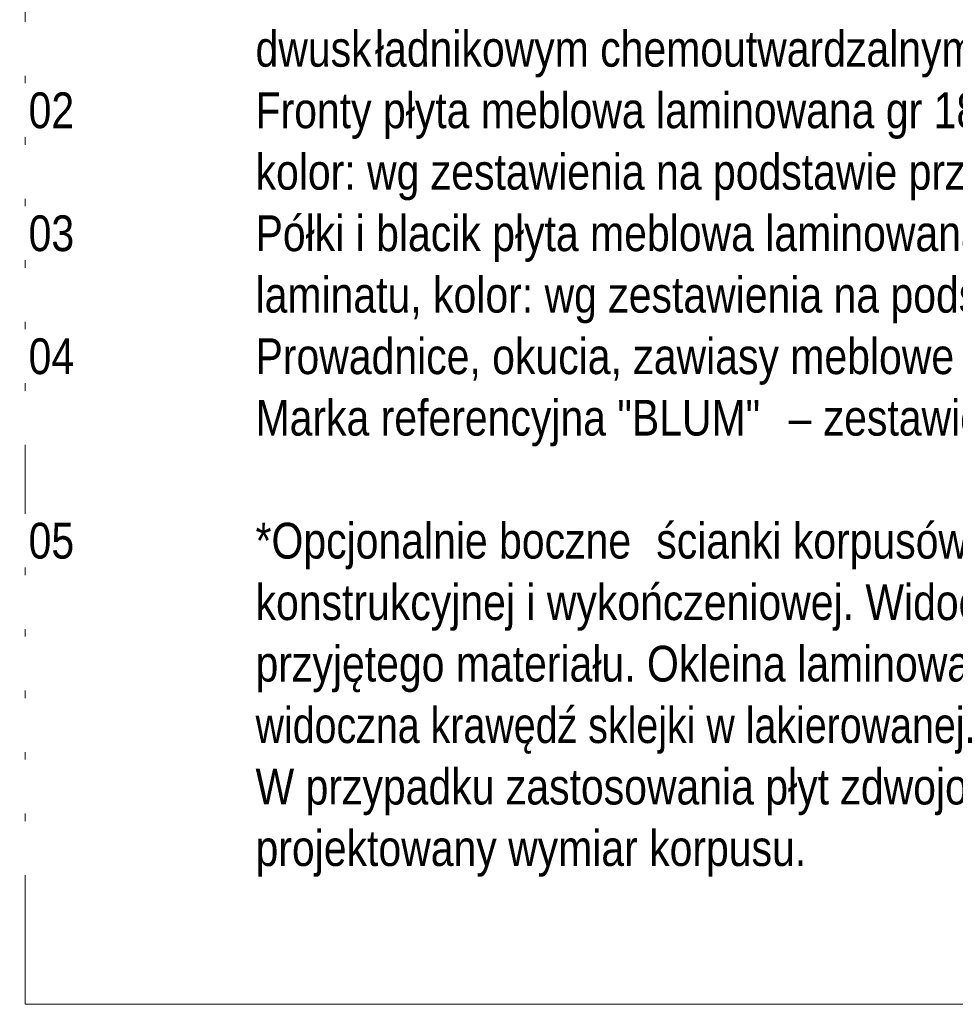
# Model space of a CAD drawing. Header units: centimetres. Extents: x 13709 to 15882, y -102 to 13710.
# Tile 1 of 7: x 14740 to 15263, y -102 to 449. Entities that reach past the tile are written whole.
import ezdxf

# ---------------------------------------------------------------- set-up
doc = ezdxf.new("R2010")
doc.units = ezdxf.units.CM
doc.layers.add('G-ANNO-TEXT', color=231, linetype='Continuous', lineweight=9)
doc.styles.add('Arial Narrow_1', font='ARIALN.TTF', dxfattribs={"height": 20})

msp = doc.modelspace()

# ---------------------------------------------------------------- linework, layer by layer
at = {"layer": 'G-ANNO-TEXT', "color": 250, "flags": 128}
msp.add_lwpolyline([(14742.52, 555.79), (15749.8, 555.79), (15749.8, -101.71), (14742.52, -101.71)], close=True, dxfattribs=at)

# ---------------------------------------------------------------- next in the draw order: texts
at = {"layer": 'G-ANNO-TEXT', "color": 7, "char_height": 20, "attachment_point": 1, "style": 'Arial Narrow_1', "bg_fill": 3, "box_fill_scale": 1.25, "bg_fill_color": 256, "bg_fill_true_color": 13158600, "bg_fill_transparency": 0}
for s, insert, width in [('\\fArial Narrow|b0|i0|c238|p34|;^I', (14744.52, 442.83), 153.924), ('02 ', (14744.52, 408.43), 40.0844), ('03 ', (14744.52, 339.64), 40.0844), ('04 ', (14744.52, 270.85), 40.0844), ('\\fArial Narrow|b0|i0|c238|p34|;^I', (14744.52, 236.45), 153.924), ('05', (14744.52, 167.66), 32.0675), ('\\fArial Narrow|b0|i0|c238|p34|;^I', (14744.52, 133.26), 153.924)]:
    msp.add_mtext(s, dxfattribs=dict(at, insert=insert, width=width))

# ---------------------------------------------------------------- next in the draw order: texts
for s, insert, width in [('dwusk', (14871.52, 442.83), 80.9704), ('\\fArial Narrow|b0|i0|c238|p34|;^I', (14777.6, 408.43), 113.8396), ('Marka referencyjna "BLUM" ', (14871.52, 236.45), 361.5611), ('\\fArial Narrow|b0|i0|c238|p34|;^I', (14770.98, 167.66), 121.8565)]:
    msp.add_mtext(s, dxfattribs=dict(at, insert=insert, width=width))

# ---------------------------------------------------------------- next in the draw order: texts
for s, insert, width in [('ładnikowym chemoutwardzalnym, lakier transparentny, satyna / mat.', (14938.33, 442.83), 869.0293), ('\\fArial Narrow|b0|i0|c238|p34|;–', (15169.84, 236.45), 16.0338), ('*Opcjonalnie boczne ', (14871.52, 167.66), 271.7721)]:
    msp.add_mtext(s, dxfattribs=dict(at, insert=insert, width=width))

# ---------------------------------------------------------------- next in the draw order: texts
for s, insert, width in [('Fronty płyta meblowa laminowana gr 18mm, krawędzie oklejone kolorem ', (14871.52, 408.43), 931.5609), (' zestawienie oku', (15183.07, 236.45), 212.4472), ('ścianki korpusów meblowych zbudowane ze zdwojonych płyt: ', (15095.76, 167.66), 789.6622)]:
    msp.add_mtext(s, dxfattribs=dict(at, insert=insert, width=width))

# ---------------------------------------------------------------- next in the draw order: texts
for s, insert, width in [('\\fArial Narrow|b0|i0|c238|p34|;^I', (14744.52, 374.03), 153.924), ('konstrukcyjnej i wykończeniowej. Widoczne krawędzie płyty wykończeniowej wg ', (14871.52, 133.26), 1025.3583)]:
    msp.add_mtext(s, dxfattribs=dict(at, insert=insert, width=width))

# ---------------------------------------------------------------- next in the draw order: texts
for s, insert, width in [('kolor: wg zestawienia na podstawie przedstawionych próbek, uchwyt krawędziowy', (14871.52, 374.03), 1044.5988), ('\\fArial Narrow|b0|i0|c238|p34|;^I', (14744.52, 98.87), 153.924)]:
    msp.add_mtext(s, dxfattribs=dict(at, insert=insert, width=width))

# ---------------------------------------------------------------- next in the draw order: texts
for s, insert, width in [('\\fArial Narrow|b0|i0|c238|p34|;^I', (14777.6, 339.64), 113.8396), ('przyjętego materiału. Okleina laminowana w przypadku płyty laminowanej lub ', (14871.52, 98.87), 990.0841)]:
    msp.add_mtext(s, dxfattribs=dict(at, insert=insert, width=width))

# ---------------------------------------------------------------- next in the draw order: texts
for s, insert, width in [('Półki i blacik płyta meblowa laminowana gr 18mm, krawędzie oklejone kolorem ', (14871.52, 339.64), 1008.5229), ('\\fArial Narrow|b0|i0|c238|p34|;^I', (14744.52, 64.47), 153.924)]:
    msp.add_mtext(s, dxfattribs=dict(at, insert=insert, width=width))

# ---------------------------------------------------------------- next in the draw order: texts
for s, insert, width in [('\\fArial Narrow|b0|i0|c238|p34|;^I', (14744.52, 305.24), 153.924), ('widoczna krawędź sklejki w lakierowanej.', (14871.52, 64.47), 524.3036)]:
    msp.add_mtext(s, dxfattribs=dict(at, insert=insert, width=width))

# ---------------------------------------------------------------- next in the draw order: texts
for s, insert, width in [('laminatu, kolor: wg zestawienia na podstawie przedstawionych próbek.', (14871.52, 305.24), 900.2951), ('\\fArial Narrow|b0|i0|c238|p34|;^I', (14744.52, 30.08), 153.924)]:
    msp.add_mtext(s, dxfattribs=dict(at, insert=insert, width=width))

# ---------------------------------------------------------------- next in the draw order: texts
for s, insert, width in [('\\fArial Narrow|b0|i0|c238|p34|;^I', (14777.6, 270.85), 113.8396), ('W przypadku zastosowania płyt zdwojonych należy zachować zewnętrzny ', (14871.52, 30.08), 948.3963)]:
    msp.add_mtext(s, dxfattribs=dict(at, insert=insert, width=width))

# ---------------------------------------------------------------- next in the draw order: texts
for s, insert, width in [('Prowadnice, okucia, zawiasy meblowe dostosowane do projektowanej ', (14871.52, 270.85), 899.4934), ('\\fArial Narrow|b0|i0|c238|p34|;^I', (14744.52, -4.32), 153.924)]:
    msp.add_mtext(s, dxfattribs=dict(at, insert=insert, width=width))

# ---------------------------------------------------------------- next in the draw order: texts
at = {"layer": 'G-ANNO-TEXT', "color": 7, "insert": (14871.52, -4.32), "char_height": 20, "width": 385.6117, "attachment_point": 1, "style": 'Arial Narrow_1', "bg_fill": 3, "box_fill_scale": 1.25, "bg_fill_color": 256, "bg_fill_true_color": 13158600, "bg_fill_transparency": 0}
msp.add_mtext('projektowany wymiar korpusu.', dxfattribs=at)

doc.saveas('drawing.dxf')
